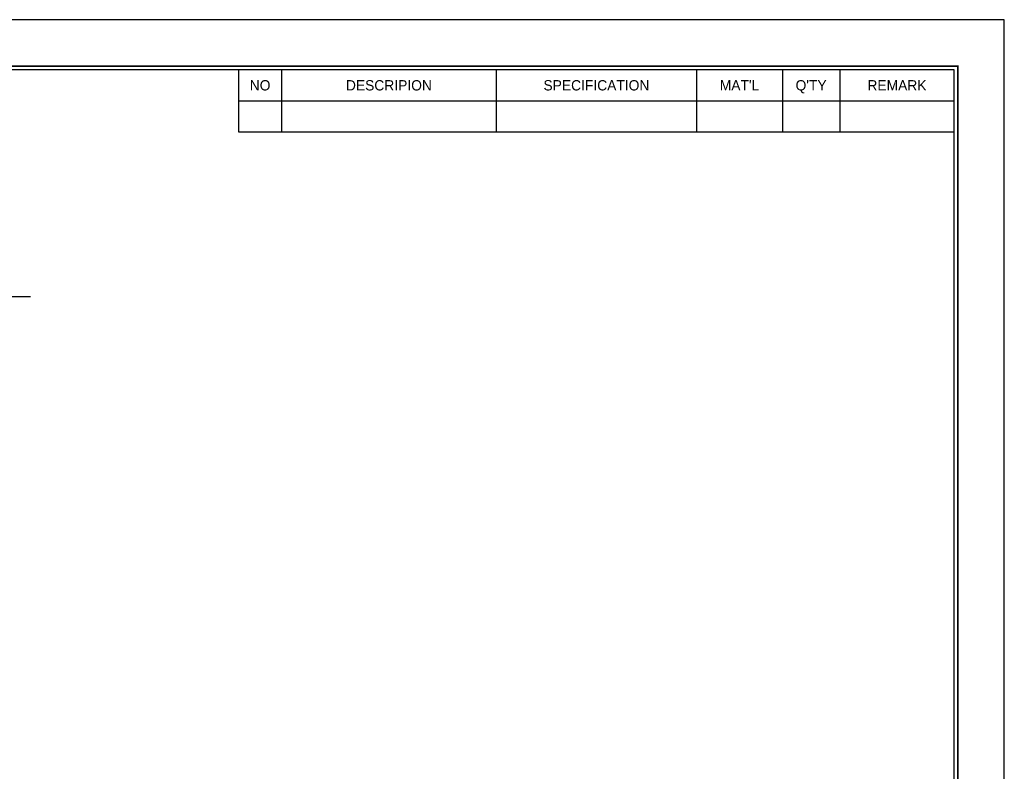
# Model space of a CAD drawing. Header units: millimetres. Extents: x 1186 to 1476, y 520 to 724.
# Tile 2 of 2: x 1342 to 1476, y 622 to 724. Entities that reach past the tile are written whole.
import ezdxf
from ezdxf.enums import TextEntityAlignment as Align

# ---------------------------------------------------------------- set-up
doc = ezdxf.new("R2010")
doc.units = ezdxf.units.MM
doc.layers.add('Z5', color=7, linetype='Continuous')
doc.layers.add('Z7', color=7, linetype='Continuous')
doc.dimstyles.new('S3', dxfattribs={"dimtxt": 3, "dimasz": 3, "dimexe": 1, "dimexo": 0.5, "dimgap": 1, "dimtad": 1, "dimdec": 3, "dimzin": 11, "dimdsep": 46, "dimtxsty": 'Standard', "dimcen": 0, "dimclrd": 5, "dimclre": 5, "dimclrt": 3, "dimadec": 0, "dimazin": 0, "dimtp": 4e-09, "dimtfac": 0.7, "dimtdec": 3, "dimtmove": 0, "dimatfit": 3, "dimfxl": 1.25, "dimtolj": 1, "dimtzin": 11, "dimarcsym": 0})

# ---------------------------------------------------------------- blocks, each defined once
blk = doc.blocks.new('란표제')
at = {"layer": 'Z7', "color": 0}
for p, q in [((297.0000000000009, 210), (0, 210)), ((297.0000000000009, 0), (297.0000000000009, 210))]:
    blk.add_line(p, q, dxfattribs=at)
at = {"layer": 'Z7'}
for p, q in [((190.0000000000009, 203), (190.0000000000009, 194.3359999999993)), ((196.0000000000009, 203), (196.0000000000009, 194.3359999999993)), ((226.0000000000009, 203), (226.0000000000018, 194.3359999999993)), ((254.0000000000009, 203), (254.0000000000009, 194.3359999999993)), ((266.0000000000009, 203), (266.0000000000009, 194.3359999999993)), ((274.0000000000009, 203), (274, 194.3359999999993)), ((190.0000000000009, 198.6679999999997), (290.0000000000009, 198.6679999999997)), ((190.0000000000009, 194.3359999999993), (290.0000000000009, 194.3359999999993))]:
    blk.add_line(p, q, dxfattribs=at)
at = {"layer": 'Z7', "const_width": 0.25}
blk.add_lwpolyline([(290.5000000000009, 6.5), (290.5000000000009, 203.5), (10, 203.5), (10, 6.5)], close=True, dxfattribs=at)
at = {"layer": 'Z7'}
blk.add_lwpolyline([(290.0000000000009, 7), (290.0000000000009, 203), (10.5, 203), (10.5, 7)], close=True, dxfattribs=at)
at = {"layer": 'Z5', "ltscale": 0.5}
for tag, p, height in [('TITLE', (237.1657184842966, 24.40589700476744), 2.5), ('도번', (251.1811757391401, 15.64243272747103), 2.5), ('SCALE', (253.7810780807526, 9.552501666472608), 1.2), ('DATE', (277.0199167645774, 9.511328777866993), 1.2)]:
    blk.add_attdef(tag, p, '', height=height, dxfattribs=at)
at = {"layer": 'Z7'}
for s, p in [('NO', (193.0000000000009, 200.8340000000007)), ('DESCRIPION', (211.0000000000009, 200.8340000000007)), ('SPECIFICATION', (240.0000000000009, 200.8340000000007)), ("MAT'L", (260.0000000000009, 200.8340000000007)), ("Q'TY", (270.0000000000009, 200.8340000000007)), ('REMARK', (282.0000000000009, 200.8340000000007))]:
    blk.add_text(s, height=1.444, dxfattribs=at).set_placement(p, align=Align.MIDDLE_CENTER)
for tag, p in [('필렛', (179.2500000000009, 10.89999999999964)), ('모따기', (179.2500000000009, 8.299999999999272))]:
    blk.add_attdef(tag, text='', height=1.15, dxfattribs=at).set_placement(p, align=Align.MIDDLE_LEFT)

msp = doc.modelspace()

# ---------------------------------------------------------------- block references
at = {"ltscale": 5, "xscale": 0.975804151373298, "yscale": 0.975804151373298, "zscale": 0.975804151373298}
msp.add_blockref('란표제', (1186.091109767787, 519.5428645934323), dxfattribs=at)

# ---------------------------------------------------------------- leaders
at = {"ltscale": 4, "annotation_type": 0, "has_hookline": 1, "hookline_direction": 0, "text_width": 25.94940079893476}
msp.add_leader([(1300.645855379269, 668.8366720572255), (1313.144406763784, 686.7192356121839), (1316.144406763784, 686.7192356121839)], dimstyle='S3', dxfattribs=at)

doc.saveas('drawing.dxf')
